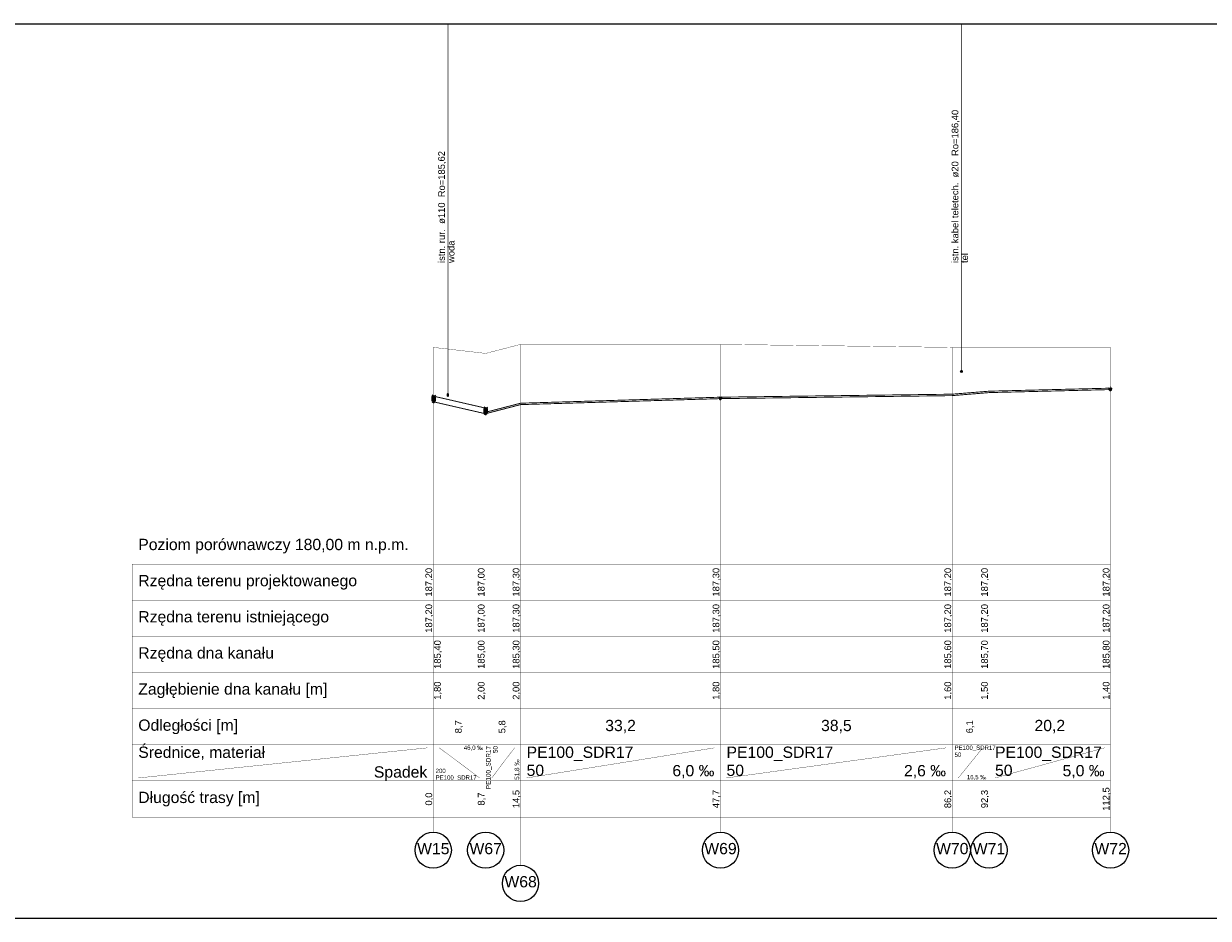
# Model space of a CAD drawing. Header units: inches. Extents: x -156 to 1086, y -12 to 33.
# Tile 13 of 30: x 292 to 331, y -12 to 18. Entities that reach past the tile are written whole.
import ezdxf
from ezdxf.lldxf.tags import DXFTag

# ---------------------------------------------------------------- set-up
doc = ezdxf.new("R2010")
doc.units = ezdxf.units.IN
doc.header["$MEASUREMENT"] = 0
for name, color, linetype, true_color in [('IS_Kolizje', 7, 'SOLID', 0x000000), ('IS_Kolizje_-_opisy', 7, 'SOLID', 0x000000), ('IS_Sieci_na_profilu', 7, 'SOLID', 0x000000), ('IS_Tabelka_profilu', 7, 'SOLID', 0x000000), ('IS_Tabelka_profilu_-_opisy', 7, 'SOLID', 0x000000), ('IS_Teren_proj', 7, 'SOLID', 0x000000)]:
    doc.layers.add(name, color=color, linetype=linetype, true_color=true_color)
tags = doc.linetypes.add('DOT', pattern=[5, 0, -5]).pattern_tags.tags
tags[6:7] = [DXFTag(74, 4), DXFTag(75, 0), DXFTag(340, '0'), DXFTag(46, 0.0), DXFTag(50, 0.0), DXFTag(44, 0.0), DXFTag(45, 0.0)]
tags[4:5] = [DXFTag(74, 4), DXFTag(75, 0), DXFTag(340, '0'), DXFTag(46, 0.0), DXFTag(50, 0.0), DXFTag(44, 0.0), DXFTag(45, 0.0)]
tags = doc.linetypes.add('SOLID', pattern=[10, 10, 0]).pattern_tags.tags
tags[6:7] = [DXFTag(74, 4), DXFTag(75, 0), DXFTag(340, '0'), DXFTag(46, 0.0), DXFTag(50, 0.0), DXFTag(44, 0.0), DXFTag(45, 0.0)]
tags[4:5] = [DXFTag(74, 4), DXFTag(75, 0), DXFTag(340, '0'), DXFTag(46, 0.0), DXFTag(50, 0.0), DXFTag(44, 0.0), DXFTag(45, 0.0)]

msp = doc.modelspace()

# ---------------------------------------------------------------- hatches: boundary and pattern name
at = {"layer": 'IS_Kolizje', "ltscale": 0.01}
h = msp.add_hatch(color=256, dxfattribs=at)
edge = h.paths.add_edge_path()
edge.add_ellipse((323.119, 6.4), major_axis=(0.03, 0), ratio=1, start_angle=0, end_angle=360)
h = msp.add_hatch(color=256, dxfattribs=at)
edge = h.paths.add_edge_path()
edge.add_ellipse((306.062, 5.615), major_axis=(0, 0.055), ratio=0.2, start_angle=0, end_angle=360)

# ---------------------------------------------------------------- linework, layer by layer
for p, q in [((251.897, 17.94), (426.897, 17.94)), ((251.897, -11.76), (426.897, -11.76))]:
    msp.add_line(p, q)
at = {"layer": 'IS_Kolizje', "lineweight": 20, "ltscale": 0.01}
for centre, major_axis, ratio in [((323.119, 6.4), (0.03, 0), 1), ((306.062, 5.615), (0, 0.055), 0.2)]:
    msp.add_ellipse(centre, major_axis=major_axis, ratio=ratio, dxfattribs=at)
at = {"layer": 'IS_Kolizje_-_opisy', "ltscale": 0.01, "const_width": 0.02}
for points in [[(306.062, 17.94), (306.062, 5.67)], [(323.119, 17.94), (323.119, 6.43)]]:
    msp.add_lwpolyline(points, dxfattribs=at)
at = {"layer": 'IS_Sieci_na_profilu', "ltscale": 0.01, "const_width": 0.03}
for points in [[(305.577, 5.582), (307.317, 5.182)], [(308.477, 5.346), (315.117, 5.546)], [(308.477, 5.299), (315.117, 5.498)], [(315.117, 5.546), (322.817, 5.646)], [(315.117, 5.498), (322.817, 5.598)], [(322.817, 5.646), (324.037, 5.745)], [(322.817, 5.598), (324.037, 5.698)], [(324.037, 5.745), (328.077, 5.846)], [(324.037, 5.698), (328.077, 5.799)], [(305.577, 5.394), (307.317, 4.994)], [(307.317, 5.046), (308.477, 5.346)], [(307.317, 4.998), (308.477, 5.299)]]:
    msp.add_lwpolyline(points, dxfattribs=at)
at = {"layer": 'IS_Sieci_na_profilu', "lineweight": 60, "ltscale": 0.01}
msp.add_ellipse((305.59, 5.5), major_axis=(0, 0.1), ratio=0.192577, dxfattribs=at)
at = {"layer": 'IS_Sieci_na_profilu', "linetype": 'DOT', "lineweight": 60, "ltscale": 0.01}
for centre, major_axis, ratio in [((315.116, 5.525), (0, 0.025), 0.199947), ((328.065, 5.825), (0, 0.025), 0.194562), ((307.317, 5.1), (0, 0.1), 0.199992)]:
    msp.add_ellipse(centre, major_axis=major_axis, ratio=ratio, dxfattribs=at)
at = {"layer": 'IS_Tabelka_profilu', "ltscale": 0.01, "const_width": 0.01}
for points in [[(305.577, 7.2), (305.577, 0)], [(305.577, 0), (305.577, 7.2)], [(308.477, 7.3), (308.477, 0)], [(308.477, 0), (308.477, 7.3)], [(315.117, 7.3), (315.117, 0)], [(315.117, 0), (315.117, 7.3)], [(322.817, 7.2), (322.817, 0)], [(322.817, 0), (322.817, 7.2)], [(324.037, 7.2), (324.037, 0)], [(324.037, 0), (324.037, 7.2)], [(328.077, 7.2), (328.077, 0)], [(307.317, 7), (307.317, 0)], [(307.317, 0), (307.317, 7)], [(305.577, 0), (305.577, 1.2)], [(307.317, 0), (307.317, 1.2)], [(308.477, 0), (308.477, 1.2)], [(315.117, 0), (315.117, 1.2)], [(322.817, 0), (322.817, 1.2)], [(324.037, 0), (324.037, 1.2)], [(328.077, 0), (328.077, 1.2)], [(305.577, -8.4), (295.577, -8.4), (295.577, 0), (305.577, 0)], [(305.577, -8.4), (295.577, -8.4), (295.577, 0), (305.577, 0), (305.577, -8.4)], [(307.317, -6), (305.577, -6), (305.577, 0), (307.317, 0), (307.317, -6)], [(308.477, -6), (307.317, -6), (307.317, 0), (308.477, 0), (308.477, -6)], [(315.117, -6), (308.477, -6), (308.477, 0), (315.117, 0), (315.117, -6)], [(322.817, -6), (315.117, -6), (315.117, 0), (322.817, 0), (322.817, -6)], [(324.037, -6), (322.817, -6), (322.817, 0), (324.037, 0), (324.037, -6)], [(328.077, -6), (324.037, -6), (324.037, 0), (328.077, 0), (328.077, -6)], [(295.577, -1.2), (305.577, -1.2)], [(305.577, -1.2), (307.317, -1.2)], [(307.317, -1.2), (308.477, -1.2)], [(308.477, -1.2), (315.117, -1.2)], [(315.117, -1.2), (322.817, -1.2)], [(322.817, -1.2), (324.037, -1.2)], [(324.037, -1.2), (328.077, -1.2)], [(295.577, -2.4), (305.577, -2.4)], [(305.577, -2.4), (307.317, -2.4)], [(307.317, -2.4), (308.477, -2.4)], [(308.477, -2.4), (315.117, -2.4)], [(315.117, -2.4), (322.817, -2.4)], [(322.817, -2.4), (324.037, -2.4)], [(324.037, -2.4), (328.077, -2.4)], [(295.577, -3.6), (305.577, -3.6)], [(305.577, -3.6), (307.317, -3.6)], [(307.317, -3.6), (308.477, -3.6)], [(308.477, -3.6), (315.117, -3.6)], [(315.117, -3.6), (322.817, -3.6)], [(322.817, -3.6), (324.037, -3.6)], [(324.037, -3.6), (328.077, -3.6)], [(295.577, -4.8), (305.577, -4.8)], [(305.577, -4.8), (307.317, -4.8)], [(307.317, -4.8), (308.477, -4.8)], [(308.477, -4.8), (315.117, -4.8)], [(315.117, -4.8), (322.817, -4.8)], [(322.817, -4.8), (324.037, -4.8)], [(324.037, -4.8), (328.077, -4.8)], [(295.577, -6), (305.577, -6)], [(305.577, -6), (307.317, -6)], [(307.317, -7.2), (307.317, -6)], [(307.317, -6), (308.477, -6)], [(308.477, -7.2), (308.477, -6)], [(308.477, -6), (315.117, -6)], [(315.117, -7.2), (315.117, -6)], [(315.117, -6), (322.817, -6)], [(322.817, -7.2), (322.817, -6)], [(322.817, -6), (324.037, -6)], [(324.037, -7.2), (324.037, -6)], [(324.037, -6), (328.077, -6)], [(328.077, -7.2), (328.077, -6)], [(295.577, -7.2), (305.577, -7.2)], [(307.317, -8.4), (305.577, -8.4), (305.577, -7.2), (307.317, -7.2), (307.317, -8.4)], [(305.577, -7.2), (307.317, -7.2)], [(308.477, -8.4), (307.317, -8.4), (307.317, -7.2), (308.477, -7.2), (308.477, -8.4)], [(307.317, -7.2), (308.477, -7.2)], [(315.117, -8.4), (308.477, -8.4), (308.477, -7.2), (315.117, -7.2), (315.117, -8.4)], [(308.477, -7.2), (315.117, -7.2)], [(322.817, -8.4), (315.117, -8.4), (315.117, -7.2), (322.817, -7.2), (322.817, -8.4)], [(315.117, -7.2), (322.817, -7.2)], [(324.037, -8.4), (322.817, -8.4), (322.817, -7.2), (324.037, -7.2), (324.037, -8.4)], [(322.817, -7.2), (324.037, -7.2)], [(328.077, -8.4), (324.037, -8.4), (324.037, -7.2), (328.077, -7.2), (328.077, -8.4)], [(324.037, -7.2), (328.077, -7.2)], [(305.577, -8.4), (307.317, -8.4)], [(307.317, -8.4), (308.477, -8.4)], [(308.477, -8.4), (315.117, -8.4)], [(315.117, -8.4), (322.817, -8.4)], [(322.817, -8.4), (324.037, -8.4)], [(324.037, -8.4), (328.077, -8.4)]]:
    msp.add_lwpolyline(points, dxfattribs=at)
at = {"layer": 'IS_Tabelka_profilu_-_opisy', "ltscale": 0.01, "const_width": 0.01}
for points in [[(295.777, -7.1), (305.377, -6.1)], [(305.777, -6.1), (307.117, -7.1)], [(307.517, -7.1), (308.276, -6.1)], [(308.677, -7.1), (314.914, -6.1)], [(315.317, -7.1), (322.608, -6.1)], [(323.017, -7.1), (323.827, -6.1)], [(324.237, -7.1), (327.876, -6.1)], [(305.577, -8.9), (305.577, -8.4)], [(307.317, -8.9), (307.317, -8.4)], [(308.477, -10), (308.477, -8.4)], [(315.117, -8.9), (315.117, -8.4)], [(322.817, -8.9), (322.817, -8.4)], [(324.037, -8.9), (324.037, -8.4)], [(328.077, -8.9), (328.077, -8.4)]]:
    msp.add_lwpolyline(points, dxfattribs=at)
at = {"layer": 'IS_Tabelka_profilu_-_opisy', "lineweight": 9, "ltscale": 0.01}
for centre in [(305.577, -9.5), (307.317, -9.5), (315.117, -9.5), (322.817, -9.5), (324.037, -9.5), (328.077, -9.5), (308.477, -10.6)]:
    msp.add_ellipse(centre, major_axis=(0.6, 0), ratio=1, dxfattribs=at)
at = {"layer": 'IS_Teren_proj', "ltscale": 0.01, "const_width": 0.01}
for points in [[(305.577, 7.2), (307.317, 7)], [(307.317, 7), (308.477, 7.3)], [(308.477, 7.3), (315.117, 7.3)], [(315.117, 7.3), (322.817, 7.2)], [(322.817, 7.2), (324.037, 7.2)], [(324.037, 7.2), (328.077, 7.2)]]:
    msp.add_lwpolyline(points, dxfattribs=at)

# ---------------------------------------------------------------- texts
at = {"layer": 'IS_Kolizje_-_opisy', "ltscale": 0.01, "char_height": 0.2232, "attachment_point": 7, "rotation": 90}
for s, insert in [('\\fArial|b0|i0;istn. kabel teletech.  ø20  Ro=186,40', (323.061, 10.003)), ('\\fArial|b0|i0;istn. rur.  ø110  Ro=185,62', (306.004, 10.003)), ('\\fArial|b0|i0;woda', (306.284, 10.003)), ('\\fArial|b0|i0;tel', (323.341, 10.003))]:
    msp.add_mtext(s, dxfattribs=dict(at, insert=insert))
at = {"layer": 'IS_Tabelka_profilu_-_opisy', "ltscale": 0.01}
for s, insert, char_height, attachment_point in [('\\fArial|b0|i0;Poziom porównawczy 180,00 m n.p.m.', (295.777, 0.842), 0.3744, 1), ('\\fArial|b0|i0;Rzędna terenu projektowanego', (295.777, -0.358), 0.3744, 1), ('\\fArial|b0|i0;Rzędna terenu istniejącego', (295.777, -1.558), 0.3744, 1), ('\\fArial|b0|i0;Rzędna dna kanału', (295.777, -2.758), 0.3744, 1), ('\\fArial|b0|i0;Zagłębienie dna kanału [m]', (295.777, -3.958), 0.3744, 1), ('\\fArial|b0|i0;Odległości [m]', (295.777, -5.158), 0.3744, 1), ('\\fArial|b0|i0;33,2', (311.797, -5.614), 0.3744, 8), ('\\fArial|b0|i0;38,5', (318.967, -5.614), 0.3744, 8), ('\\fArial|b0|i0;20,2', (326.057, -5.614), 0.3744, 8), ('\\fArial|b0|i0;Średnice, materiał', (295.777, -6.058), 0.3744, 1), ('\\fArial|b0|i0;46,0 ‰', (307.239, -6.022), 0.144, 3), ('\\fArial|b0|i0;PE100_SDR17', (308.677, -6.058), 0.3744, 1), ('\\fArial|b0|i0;PE100_SDR17', (315.317, -6.058), 0.3744, 1), ('{\\fArial|b0|i0|c238|p34;50}', (322.894, -6.255), 0.144, 1), ('\\fArial|b0|i0;PE100_SDR17', (322.894, -6.022), 0.144, 1), ('\\fArial|b0|i0;PE100_SDR17', (324.237, -6.058), 0.3744, 1), ('{\\fArial|b0|i0|c238|p34;50}', (308.677, -6.658), 0.3744, 1), ('{\\fArial|b0|i0|c238|p34;50}', (315.317, -6.658), 0.3744, 1), ('{\\fArial|b0|i0|c238|p34;50}', (324.237, -6.658), 0.3744, 1), ('\\fArial|b0|i0;Spadek', (305.377, -7.2), 0.3744, 9), ('{\\fArial|b0|i0|c238|p34;200}', (305.654, -6.938), 0.144, 7), ('\\fArial|b0|i0;PE100_SDR17', (305.654, -7.2), 0.144, 7), ('\\fArial|b0|i0;6,0 ‰', (314.914, -7.114), 0.3744, 9), ('\\fArial|b0|i0;2,6 ‰', (322.608, -7.114), 0.3744, 9), ('\\fArial|b0|i0;16,5 ‰', (323.949, -7.171), 0.144, 9), ('\\fArial|b0|i0;5,0 ‰', (327.876, -7.114), 0.3744, 9), ('\\fArial|b0|i0;Długość trasy [m]', (295.777, -7.558), 0.3744, 1), ('\\fArial|b0|i0;W15', (305.577, -9.258), 0.3744, 2), ('\\fArial|b0|i0;W67', (307.317, -9.258), 0.3744, 2), ('\\fArial|b0|i0;W69', (315.117, -9.258), 0.3744, 2), ('\\fArial|b0|i0;W70', (322.817, -9.258), 0.3744, 2), ('\\fArial|b0|i0;W71', (324.037, -9.258), 0.3744, 2), ('\\fArial|b0|i0;W72', (328.077, -9.258), 0.3744, 2), ('\\fArial|b0|i0;W68', (308.477, -10.358), 0.3744, 2)]:
    msp.add_mtext(s, dxfattribs=dict(at, insert=insert, char_height=char_height, attachment_point=attachment_point))
at = {"layer": 'IS_Tabelka_profilu_-_opisy', "ltscale": 0.01, "rotation": 90}
for s, insert, char_height, attachment_point in [('\\fArial|b0|i0;187,20', (305.581, -0.6), 0.2232, 8), ('\\fArial|b0|i0;187,00', (307.321, -0.6), 0.2232, 8), ('\\fArial|b0|i0;187,30', (308.481, -0.6), 0.2232, 8), ('\\fArial|b0|i0;187,30', (315.121, -0.6), 0.2232, 8), ('\\fArial|b0|i0;187,20', (322.821, -0.6), 0.2232, 8), ('\\fArial|b0|i0;187,20', (324.041, -0.6), 0.2232, 8), ('\\fArial|b0|i0;187,20', (328.081, -0.6), 0.2232, 8), ('\\fArial|b0|i0;187,20', (305.581, -1.8), 0.2232, 8), ('\\fArial|b0|i0;187,00', (307.321, -1.8), 0.2232, 8), ('\\fArial|b0|i0;187,30', (308.481, -1.8), 0.2232, 8), ('\\fArial|b0|i0;187,30', (315.121, -1.8), 0.2232, 8), ('\\fArial|b0|i0;187,20', (322.821, -1.8), 0.2232, 8), ('\\fArial|b0|i0;187,20', (324.041, -1.8), 0.2232, 8), ('\\fArial|b0|i0;187,20', (328.081, -1.8), 0.2232, 8), ('\\fArial|b0|i0;185,40', (305.604, -3), 0.2232, 2), ('\\fArial|b0|i0;185,00', (307.321, -3), 0.2232, 8), ('\\fArial|b0|i0;185,30', (308.481, -3), 0.2232, 8), ('\\fArial|b0|i0;185,50', (315.121, -3), 0.2232, 8), ('\\fArial|b0|i0;185,60', (322.821, -3), 0.2232, 8), ('\\fArial|b0|i0;185,70', (324.041, -3), 0.2232, 8), ('\\fArial|b0|i0;185,80', (328.081, -3), 0.2232, 8), ('\\fArial|b0|i0;1,80', (305.604, -4.2), 0.2232, 2), ('\\fArial|b0|i0;2,00', (307.321, -4.2), 0.2232, 8), ('\\fArial|b0|i0;2,00', (308.481, -4.2), 0.2232, 8), ('\\fArial|b0|i0;1,80', (315.121, -4.2), 0.2232, 8), ('\\fArial|b0|i0;1,60', (322.821, -4.2), 0.2232, 8), ('\\fArial|b0|i0;1,50', (324.041, -4.2), 0.2232, 8), ('\\fArial|b0|i0;1,40', (328.081, -4.2), 0.2232, 8), ('\\fArial|b0|i0;8,7', (306.564, -5.4), 0.2232, 8), ('\\fArial|b0|i0;5,8', (308.014, -5.4), 0.2232, 8), ('\\fArial|b0|i0;6,1', (323.544, -5.4), 0.2232, 8), ('\\fArial|b0|i0;PE100_SDR17', (307.329, -6.038), 0.1512, 3), ('{\\fArial|b0|i0|c238|p34;50}', (307.562, -6.038), 0.1512, 3), ('\\fArial|b0|i0;51,8 ‰', (308.459, -7.162), 0.1512, 7), ('{\\fArial|b0|i0|c238|p34;112,5}', (328.081, -7.8), 0.2232, 8), ('\\fArial|b0|i0;0,0', (305.581, -7.8), 0.2232, 8), ('\\fArial|b0|i0;8,7', (307.321, -7.8), 0.2232, 8), ('\\fArial|b0|i0;14,5', (308.481, -7.8), 0.2232, 8), ('\\fArial|b0|i0;47,7', (315.121, -7.8), 0.2232, 8), ('{\\fArial|b0|i0|c238|p34;86,2}', (322.821, -7.8), 0.2232, 8), ('{\\fArial|b0|i0|c238|p34;92,3}', (324.041, -7.8), 0.2232, 8)]:
    msp.add_mtext(s, dxfattribs=dict(at, insert=insert, char_height=char_height, attachment_point=attachment_point))

doc.saveas('drawing.dxf')
